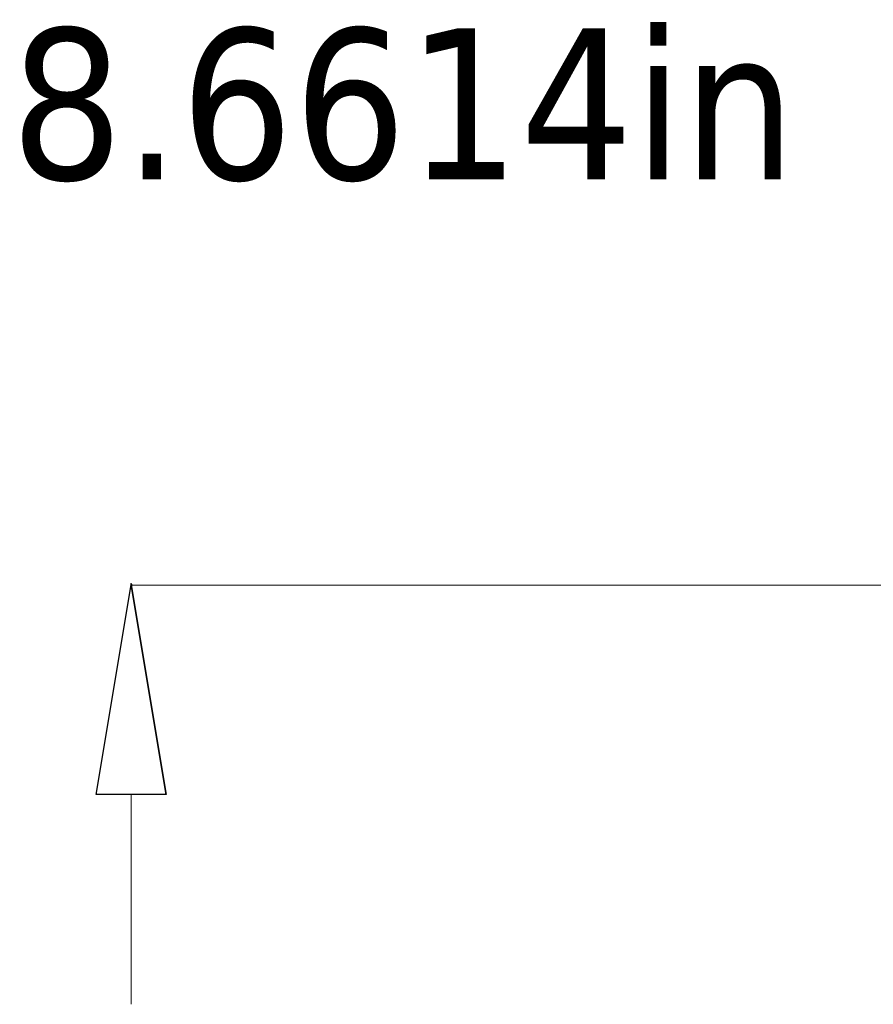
# Model space of a CAD drawing. Header units: millimetres. Extents: x -1853 to -450, y -1731 to 666.
# Tile 1 of 45: x -1471 to -1268, y -1731 to -1496. Entities that reach past the tile are written whole.
import ezdxf

# ---------------------------------------------------------------- set-up
doc = ezdxf.new("R2010")
doc.units = ezdxf.units.MM
doc.header["$MEASUREMENT"] = 0
doc.layers.add('Capa 1', color=7, linetype='Continuous')
doc.styles.get("Standard").update_dxf_attribs({"font": 'tahoma.ttf'})

msp = doc.modelspace()

# ---------------------------------------------------------------- linework, layer by layer
at = {"layer": 'Capa 1', "color": 1}
for points, knots in [([(-1444.61, -1630.61), (-1444.61, -1630.61), (-1452.95, -1680.61), (-1452.95, -1680.61), (-1452.95, -1680.61), (-1452.95, -1680.61), (-1436.28, -1680.61), (-1436.28, -1680.61), (-1436.28, -1680.61), (-1436.28, -1680.61), (-1444.61, -1630.61), (-1444.61, -1630.61)], [0, 0, 0, 0, 0.25, 0.25, 0.25, 0.25, 0.5, 0.5, 0.5, 0.5, 1, 1, 1, 1]), ([(-1436.28, -1680.61), (-1436.28, -1680.61), (-1444.61, -1630.61), (-1444.61, -1630.61), (-1444.61, -1630.61), (-1444.61, -1630.61), (-1436.28, -1680.61), (-1436.28, -1680.61)], [0, 0, 0, 0, 0.333333, 0.333333, 0.333333, 0.333333, 1, 1, 1, 1])]:
    msp.add_open_spline(points, degree=3, knots=knots, dxfattribs=at)
at = {"layer": 'Capa 1', "color": 1, "lineweight": 9}
msp.add_open_spline([(-1444.61, -1630.61), (-1444.61, -1630.61), (-1452.95, -1680.61), (-1452.95, -1680.61), (-1452.95, -1680.61), (-1452.95, -1680.61), (-1436.28, -1680.61), (-1436.28, -1680.61)], degree=3, knots=[0, 0, 0, 0, 0.333333, 0.333333, 0.333333, 0.333333, 1, 1, 1, 1], dxfattribs=at)
at = {"layer": 'Capa 1', "lineweight": 9}
for points in [[(-1444.71, -1630.41), (-1444.71, -1630.36), (-1444.67, -1630.31), (-1444.61, -1630.31), (-1444.61, -1630.31), (-1444.56, -1630.31), (-1444.51, -1630.36), (-1444.51, -1630.41), (-1444.51, -1630.41), (-1444.51, -1630.47), (-1444.56, -1630.51), (-1444.61, -1630.51), (-1444.61, -1630.51), (-1444.67, -1630.51), (-1444.71, -1630.47), (-1444.71, -1630.41)], [(-1444.71, -1630.61), (-1444.71, -1630.67), (-1444.67, -1630.71), (-1444.61, -1630.71), (-1444.61, -1630.71), (-1444.56, -1630.71), (-1444.51, -1630.67), (-1444.51, -1630.61), (-1444.51, -1630.61), (-1444.51, -1630.56), (-1444.56, -1630.51), (-1444.61, -1630.51), (-1444.61, -1630.51), (-1444.67, -1630.51), (-1444.71, -1630.56), (-1444.71, -1630.61)]]:
    msp.add_open_spline(points, degree=3, knots=[0, 0, 0, 0, 0.2, 0.2, 0.2, 0.2, 0.4, 0.4, 0.4, 0.4, 0.6, 0.6, 0.6, 0.6, 1, 1, 1, 1], dxfattribs=at)
at = {"layer": 'Capa 1', "color": 1, "lineweight": 9}
msp.add_open_spline([(-1436.28, -1680.61), (-1436.28, -1680.61), (-1444.61, -1630.61), (-1444.61, -1630.61)], degree=3, dxfattribs=at)
at = {"layer": 'Capa 1', "color": 1, "lineweight": 0}
for points in [[(-599.15, -1630.71), (-599.15, -1630.71), (-1444.61, -1630.71), (-1444.61, -1630.71)], [(-1444.61, -1680.61), (-1444.61, -1680.61), (-1444.61, -1730.61), (-1444.61, -1730.61)]]:
    msp.add_open_spline(points, degree=3, dxfattribs=at)

# ---------------------------------------------------------------- texts
at = {"layer": 'Capa 1', "color": 1, "insert": (-1473.47, -1497.94), "char_height": 36, "width": 67.3032, "attachment_point": 1}
msp.add_mtext('8.6614in', dxfattribs=at)

doc.saveas('drawing.dxf')
